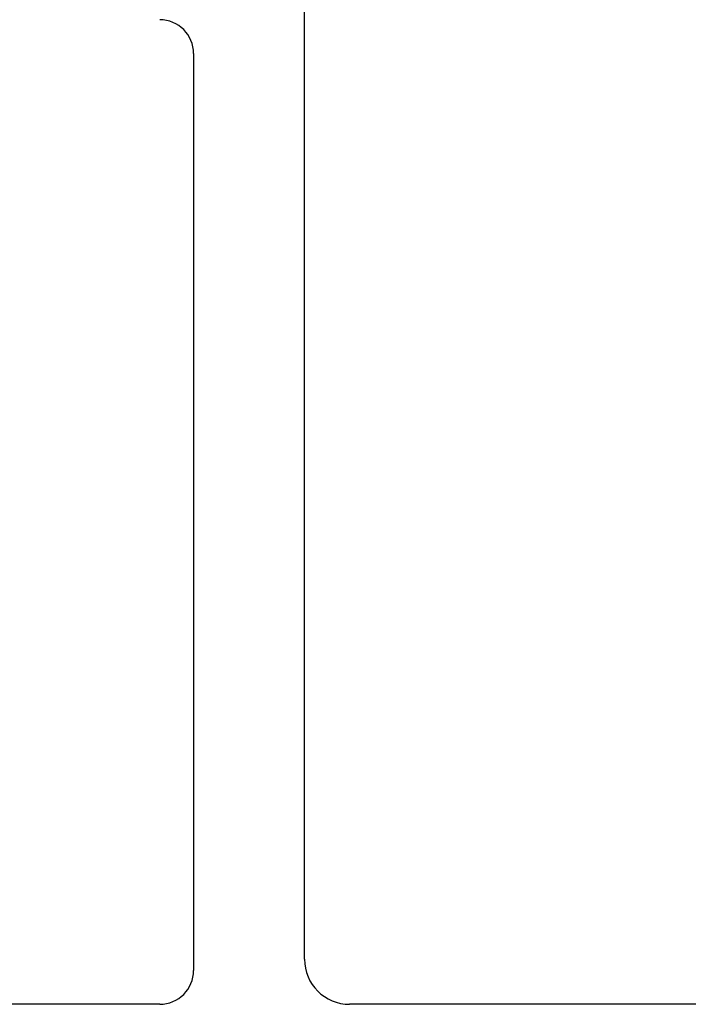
# Model space of a CAD drawing. Header units: millimetres. Extents: x 659 to 1031, y -73 to 11.
# Tile 122 of 141: x 966 to 980, y -22 to -3. Entities that reach past the tile are written whole.
import ezdxf

# ---------------------------------------------------------------- set-up
doc = ezdxf.new("R2010")
doc.units = ezdxf.units.MM
doc.header["$MEASUREMENT"] = 0
doc.layers.add('P-MARGEM', color=4, linetype='Continuous', lineweight=30)

msp = doc.modelspace()

# ---------------------------------------------------------------- linework, layer by layer
at = {"layer": 'P-MARGEM'}
for p, q in [((972.067, -21.269), (972.067, 2.707)), ((969.891, -3.476), (969.891, -21.489)), ((969.226, -22.155), (949.952, -22.155)), ((998.605, -22.155), (972.953, -22.155))]:
    msp.add_line(p, q, dxfattribs=at)
for centre, radius, start, end in [((969.226, -3.476), 0.665, 0, 90), ((972.953, -21.269), 0.886, 180, 270), ((969.226, -21.489), 0.665, 270, 0)]:
    msp.add_arc(centre, radius, start, end, dxfattribs=at)

doc.saveas('drawing.dxf')
